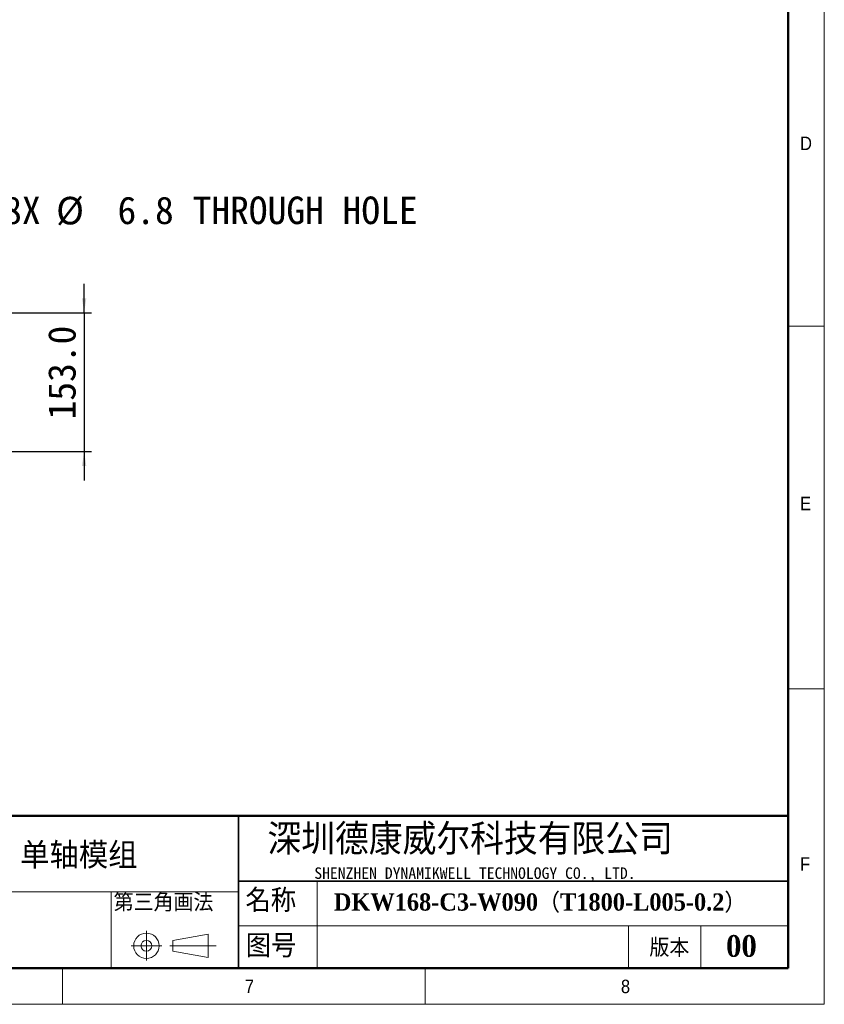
# Model space of a CAD drawing. Header units: millimetres. Extents: x 40 to 3320, y 40 to 2336.
# Tile 4 of 8: x 2433 to 3320, y 40 to 1126. Entities that reach past the tile are written whole.
import ezdxf

# ---------------------------------------------------------------- set-up
doc = ezdxf.new("R2010")
doc.units = ezdxf.units.MM
doc.header["$LTSCALE"] = 8
doc.layers.add('DIMNS', color=7, linetype='Continuous')
doc.styles.add('SLDTEXTSTYLE0', font='Gothic.ttf', dxfattribs={"width": 0.913})
doc.styles.add('SLDTEXTSTYLE1', font='timesbd.ttf', dxfattribs={"width": 0.933})
doc.styles.add('SLDTEXTSTYLE3', font='txt', dxfattribs={"bigfont": 'bigfont'})
doc.styles.add('SLDTEXTSTYLE4', font='txt', dxfattribs={"bigfont": 'bigfont'})
doc.styles.add('SLDTEXTSTYLE5', font='txt')
doc.styles.add('SLDTEXTSTYLE6', font='timesbd.ttf', dxfattribs={"width": 0.933, "bigfont": 'bigfont'})
doc.styles.add('SLDTEXTSTYLE7', font='txt')
doc.dimstyles.new('SLDDIMSTYLE0', dxfattribs={"dimtxt": 30.4, "dimasz": 16, "dimexe": 0, "dimexo": 0.0625, "dimgap": 7.6, "dimtad": 2, "dimdec": 1, "dimrnd": 1e-09, "dimzin": 4, "dimdsep": 46, "dimtxsty": 'SLDTEXTSTYLE7', "dimsah": 1, "dimcen": 0.09, "dimadec": 0, "dimazin": 1, "dimtfac": 1, "dimtdec": 1, "dimtmove": 0, "dimatfit": 0, "dimfxl": 0, "dimfrac": 2, "dimtolj": 1, "dimtzin": 12, "dimarcsym": 0})
doc.dimstyles.new('SLDDIMSTYLE6', dxfattribs={"dimtxt": 30.4, "dimasz": 16, "dimexe": 0, "dimexo": 0.0625, "dimgap": 7.6, "dimtad": 0, "dimtih": 1, "dimtoh": 1, "dimdec": 1, "dimrnd": 1e-09, "dimzin": 12, "dimdsep": 46, "dimtxsty": 'SLDTEXTSTYLE7', "dimsah": 1, "dimcen": 0, "dimadec": 0, "dimazin": 3, "dimtfac": 1, "dimtdec": 1, "dimtofl": 0, "dimtmove": 0, "dimatfit": 3, "dimfxl": 0, "dimfrac": 2, "dimtolj": 1, "dimtzin": 12, "dimarcsym": 0})

# ---------------------------------------------------------------- blocks, each defined once
blk = doc.blocks.new('_D_22')
at = {"layer": 'DIMNS'}
for p, q in [((2504, 802.9), (2504, 834.9)), ((2287.8, 802.9), (2512, 802.9)), ((2504, 802.9), (2504, 649.9)), ((2287.8, 649.9), (2512, 649.9)), ((2504, 649.9), (2504, 617.9))]:
    blk.add_line(p, q, dxfattribs=at)
for points in [[(2504, 802.9), (2506.4, 818.9), (2501.6, 818.9)], [(2504, 649.9), (2501.6, 633.9), (2506.4, 633.9)]]:
    blk.add_solid(points, dxfattribs=at)
at = {"layer": 'DIMNS', "insert": (2464.2, 685.2), "char_height": 30.4, "attachment_point": 1, "rotation": 90, "style": 'SLDTEXTSTYLE7'}
blk.add_mtext('153.0', dxfattribs=at)
blk = doc.blocks.new('_D_25')
at = {"layer": 'DIMNS'}
for p, q in [((2332.6, 806.1), (2362, 915.8)), ((2362, 915.8), (2394, 915.8))]:
    blk.add_line(p, q, dxfattribs=at)
blk.add_solid([(2332.6, 806.1), (2339, 821), (2334.4, 822.2)], dxfattribs=at)
at = {"layer": 'DIMNS', "char_height": 30.4, "attachment_point": 1, "style": 'SLDTEXTSTYLE7'}
for s, insert in [('38X ', (2394, 931.1)), ('%%c', (2473.1, 930.8)), (' 6.8 THROUGH HOLE', (2520.1, 931.1))]:
    blk.add_mtext(s, dxfattribs=dict(at, insert=insert))

msp = doc.modelspace()

# ---------------------------------------------------------------- linework, layer by layer
at = {"color": 7, "linetype": 'Continuous', "lineweight": 18}
for p, q in [((3320, 40), (3320, 2336)), ((3280, 2296), (3280, 80)), ((3280, 788), (3320, 788)), ((3280, 388), (3320, 388)), ((2760.7398642, 176), (2760.7398642, 80)), ((2201.4758613, 164), (2674.0064972, 164)), ((2533.8235685, 164), (2533.8235685, 80)), ((2572.6369816, 121.1881967), (2572.6369816, 88.504689)), ((2674.0064972, 126.7204382), (3280, 126.7204382)), ((3104, 126.7204382), (3104, 80)), ((3184, 126.7204382), (3184, 80)), ((2601.9065866, 110.5499805), (2640.7500893, 117.2694797)), ((2601.9065866, 98.5499805), (2601.9065866, 110.5499805)), ((2640.7500893, 117.2694797), (2640.7500893, 91.683194)), ((2555.9987653, 104.5499805), (2589.6093225, 104.5499805)), ((2598.4402248, 104.5499805), (2649.5575626, 104.5499805)), ((2601.9065866, 98.5499805), (2640.7500893, 91.683194)), ((80, 80), (3280, 80)), ((984, 80), (3280, 80)), ((2480, 40), (2480, 80)), ((2880, 80), (2880, 40)), ((40, 40), (3320, 40))]:
    msp.add_line(p, q, dxfattribs=at)
at = {"color": 7, "linetype": 'Continuous', "lineweight": 50}
for p, q in [((3280, 2296), (3280, 80)), ((3280, 248), (1464, 248)), ((80, 80), (3280, 80))]:
    msp.add_line(p, q, dxfattribs=at)
at = {"color": 7, "linetype": 'Continuous', "lineweight": 35}
for p, q in [((2674.0064972, 248), (2674.0064972, 80)), ((2674.0064972, 176), (3280, 176))]:
    msp.add_line(p, q, dxfattribs=at)
at = {"color": 7, "linetype": 'Continuous', "lineweight": 18}
for radius in [14, 6]:
    msp.add_circle((2572.6369816, 104.5499805), radius, dxfattribs=at)

# ---------------------------------------------------------------- texts
at = {"color": 7, "linetype": 'Continuous', "lineweight": 0}
for s, insert, char_height, attachment_point, style in [('D', (3293.3333333, 997.1704528), 14.8166667, 1, 'SLDTEXTSTYLE0'), ('E', (3293.3333333, 599.9106936), 14.8166667, 1, 'SLDTEXTSTYLE0'), ('深圳德康威尔科技有限公司', (2706.035275, 238.9403364), 33.866666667, 1, 'SLDTEXTSTYLE4'), ('单轴模组', (2433.5196309, 217.9086348), 25.4, 1, 'SLDTEXTSTYLE6'), ('F', (3293.3333333, 202.2338134), 14.8166667, 1, 'SLDTEXTSTYLE0'), ('SHENZHEN DYNAMIKWELL TECHNOLOGY CO., LTD.', (2757.7422597, 191.0601178), 12.7, 1, 'SLDTEXTSTYLE5'), ('名称', (2681.7878779, 167.243517), 25.4, 1, 'SLDTEXTSTYLE3'), ('DKW168-C3-W090（T1800-L005-0.2）', (2779.2438769, 162.3900317), 19.05, 1, 'SLDTEXTSTYLE6'), ('图号', (2682.128891, 117.170145), 25.4, 1, 'SLDTEXTSTYLE3'), ('版本', (3127.1953082, 112.3594717), 20, 1, 'SLDTEXTSTYLE3'), ('00', (3228.6372553, 116.3460171), 24, 2, 'SLDTEXTSTYLE1'), ('7', (2681.1653799, 67.1747364), 14.8166667, 1, 'SLDTEXTSTYLE0'), ('8', (3095.8188424, 67.1747364), 14.8166667, 1, 'SLDTEXTSTYLE0')]:
    msp.add_mtext(s, dxfattribs=dict(at, insert=insert, char_height=char_height, attachment_point=attachment_point, style=style))
at = {"layer": 'DIMNS', "color": 7, "insert": (2536.4839625, 162.4328436), "char_height": 20, "attachment_point": 1, "style": 'SLDTEXTSTYLE3'}
msp.add_mtext('第三角画法', dxfattribs=at)

# ---------------------------------------------------------------- dimensions: what is measured, and where the dimension line sits
at = {"layer": 'DIMNS'}
dim = msp.add_diameter_dim_2p(p1=(2330.8224247, 799.5679488), p2=(2332.5823943, 806.1362445), text='38X <> THROUGH HOLE\\P', dimstyle='SLDDIMSTYLE6', dxfattribs=at)
dim.commit()
dim.dimension.update_dxf_attribs({"geometry": '_D_25', "text_midpoint": (2644.8095288, 915.7667817), "dimtype": 163})
dim = msp.add_linear_dim(base=(2504.040033, 649.8520966), p1=(2277.6424095, 802.8520966), p2=(2277.6424095, 649.8520966), angle=90, dimstyle='SLDDIMSTYLE0', dxfattribs=at)
dim.commit()
dim.dimension.update_dxf_attribs({"geometry": '_D_22', "text_midpoint": (2504.040033, 733.6473822), "dimtype": 160})

doc.saveas('drawing.dxf')
